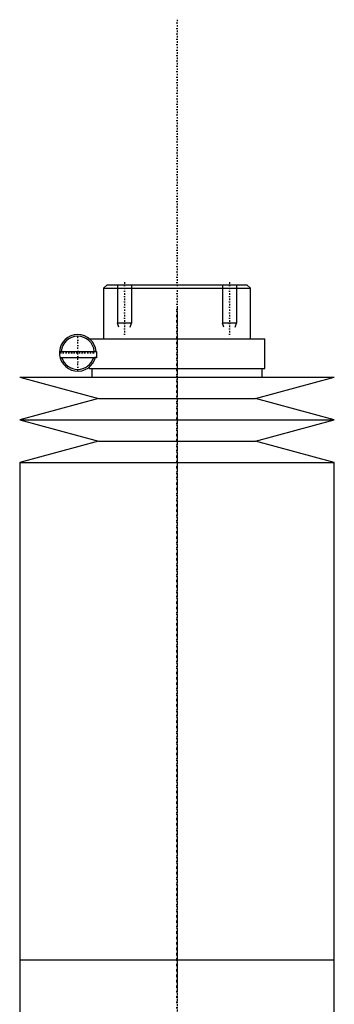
# Model space of a CAD drawing. Extents: x -105 to 105, y -146 to 645.
# Tile 3 of 3: x -45 to 45, y 363 to 645. Entities that reach past the tile are written whole.
import ezdxf

# ---------------------------------------------------------------- set-up
doc = ezdxf.new("R2010")
doc.units = 0
doc.linetypes.add('CENTER', pattern=[1.5, 0.45, -0.5, 0.05, -0.5])
for name, color, linetype in [('AM_0', 7, 'CONTINUOUS'), ('AM_10', 7, 'CONTINUOUS'), ('AM_7', 7, 'CENTER')]:
    doc.layers.add(name, color=color, linetype=linetype)

msp = doc.modelspace()

# ---------------------------------------------------------------- linework, layer by layer
at = {"layer": 'AM_0', "color": 7, "linetype": 'CONTINUOUS'}
for p, q in [((-20, 569), (-21, 568)), ((-21, 568), (-21, 553.5)), ((-21, 568), (21, 568)), ((-20, 569), (20, 569)), ((21, 568), (20, 569)), ((21, 553.5), (21, 568)), ((-25, 553.5), (25.15, 553.5)), ((25.15, 545), (25.15, 553.5)), ((-33.63, 549.9), (-23, 549.9)), ((-23.34, 548.1), (-33.46, 548.1)), ((-23.29, 548.1), (-23.29, 548.31)), ((-23, 548.1), (-23.29, 548.1)), ((-23, 549.9), (-23, 548.1)), ((-25.15, 545.38), (-25.15, 545)), ((-25.15, 545), (25.15, 545)), ((-24.35, 545), (-24.35, 542.5)), ((24.35, 542.5), (24.35, 545)), ((-45, 542.5), (-22.5, 536.4)), ((-45, 542.5), (45, 542.5)), ((22.5, 536.4), (45, 542.5)), ((-22.5, 536.4), (-45, 530.3)), ((-22.5, 536.4), (22.5, 536.4)), ((45, 530.3), (22.5, 536.4)), ((-45, 530.3), (-22.5, 524.2)), ((-45, 530.3), (45, 530.3)), ((22.5, 524.2), (45, 530.3)), ((-22.5, 524.2), (-45, 518.1)), ((-22.5, 524.2), (22.5, 524.2)), ((45, 518.1), (22.5, 524.2)), ((-45, 518.1), (-45, 375.5)), ((-45, 518.1), (45, 518.1)), ((45, 375.5), (45, 518.1)), ((-45, 375.5), (-45, 346)), ((-45, 375.5), (45, 375.5)), ((-45, 375.5), (0, 375.5)), ((45, 317), (45, 375.5))]:
    msp.add_line(p, q, dxfattribs=at)
for radius, start, end in [(5.25, 4.3696, 346.8943), (4.75, 4.8306, 175.1694), (4.75, 197.1418, 342.8582)]:
    msp.add_arc((-28.4, 549.5), radius, start, end, dxfattribs=at)
at = {"layer": 'AM_10', "color": 7, "linetype": 'CONTINUOUS'}
for p, q in [((-17, 569), (-17, 558)), ((-13, 569), (-13, 558)), ((13, 569), (13, 558)), ((17, 569), (17, 558)), ((-13, 558), (-17, 558)), ((-16.62, 556.9), (-17, 558)), ((-13.38, 556.9), (-13, 558)), ((17, 558), (13, 558)), ((13.38, 556.9), (13, 558)), ((16.62, 556.9), (17, 558))]:
    msp.add_line(p, q, dxfattribs=at)
at = {"layer": 'AM_7', "color": 4, "linetype": 'CENTER'}
for p, q in [((0, 644.98), (0, -146.47)), ((-15, 569.71), (-15, 554.16)), ((15, 569.71), (15, 554.16)), ((0, 562.4), (0, 366.6)), ((-28.4, 544.41), (-28.4, 554.59)), ((-33.49, 549.5), (-23.31, 549.5)), ((0, 384.4), (0, 188.6))]:
    msp.add_line(p, q, dxfattribs=at)

doc.saveas('drawing.dxf')
